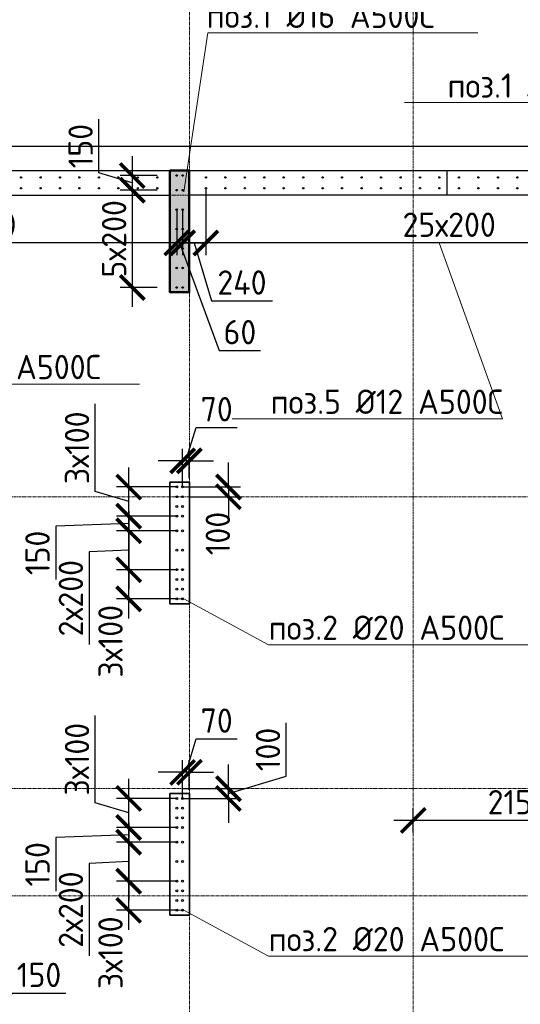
# Model space of a CAD drawing. Header units: millimetres. Extents: x 349531 to 1063351, y -131924 to 96186.
# Tile 220 of 230: x 1007766 to 1012910, y 44345 to 54463. Entities that reach past the tile are written whole.
import ezdxf
from ezdxf import colors
from ezdxf.entities.mleader import LeaderData, LeaderLine
from ezdxf.math import Vec2, Vec3

# ---------------------------------------------------------------- set-up
doc = ezdxf.new("R2010")
doc.units = ezdxf.units.MM
doc.linetypes.add('______5', pattern=[1100, 800, -100, 100, -100])
doc.linetypes.add('осевая', pattern=[50.8, 31.75, -6.35, 6.35, -6.35])
for name, color, linetype, lineweight in [('0 Фундамент', 5, 'Continuous', 30), ('1 Стены', 3, 'Continuous', 30), ('Конструкции 0.5', 5, 'Continuous', 50), ('Оси', 40, '______5', 18), ('подоснова', 151, 'Continuous', 5), ('РАЗМЕРЫ', 1, 'Continuous', 9), ('СТЕНЫ', 3, 'Continuous', 30)]:
    doc.layers.add(name, color=color, linetype=linetype, lineweight=lineweight)
doc.layers.add('Колонна_ бетон', color=7, linetype='Continuous', lineweight=50, true_color=0xb4b496)
doc.styles.add('GOST-2.304_Type-B', font='GOST_Common.ttf')
doc.dimstyles.new('СПДС', dxfattribs={"dimscale": 100, "dimtxt": 2.5, "dimasz": 2.5, "dimexe": 1.25, "dimexo": 0, "dimtad": 1, "dimdec": 0, "dimtxsty": 'GOST-2.304_Type-B', "dimblk": 'ARCHTICK', "dimcen": 2.5, "dimdle": 2, "dimadec": 0, "dimazin": 2, "dimtfac": 0.75, "dimtdec": 0, "dimtmove": 1, "dimatfit": 3, "dimfxl": 1, "dimtolj": 1, "dimarcsym": 1})

# ---------------------------------------------------------------- blocks, each defined once
blk = doc.blocks.new('_ArchTick')
at = {"color": 0, "linetype": 'ByBlock', "const_width": 0.15}
blk.add_lwpolyline([(-0.5, -0.5), (0.5, 0.5)], dxfattribs=at)
blk = doc.blocks.new('*D133')
at = {"layer": 'DEFPOINTS', "color": 0, "transparency": 16777216}
for p in [(1007409, 43484), (1007259, 42991, -360), (1007409, 42991)]:
    blk.add_point(p, dxfattribs=at)
at = {"layer": 'РАЗМЕРЫ', "color": 0, "lineweight": -2, "transparency": 16777216}
for p, q in [((1007334, 43484), (1007690, 44460)), ((1007690, 44460), (1008240, 44460)), ((1007259, 42991), (1007259, 43609)), ((1007409, 42991), (1007409, 43609)), ((1007059, 43484), (1007609, 43484))]:
    blk.add_line(p, q, dxfattribs=at)
at = {"layer": 'РАЗМЕРЫ', "color": 0, "lineweight": -2, "transparency": 16777216, "xscale": 250, "yscale": 250, "zscale": 250, "rotation": 180}
blk.add_blockref('_ArchTick', (1007259, 43484), dxfattribs=at)
at = {"layer": 'РАЗМЕРЫ', "color": 0, "lineweight": -2, "transparency": 16777216, "xscale": 250, "yscale": 250, "zscale": 250}
blk.add_blockref('_ArchTick', (1007409, 43484), dxfattribs=at)
at = {"layer": 'РАЗМЕРЫ', "color": 0, "transparency": 16777216, "insert": (1007965, 44647), "char_height": 250, "attachment_point": 5, "style": 'GOST-2.304_Type-B'}
blk.add_mtext('\\A1;150', dxfattribs=at)
blk = doc.blocks.new('*D141')
at = {"layer": 'DEFPOINTS', "color": 0, "transparency": 16777216}
for p in [(1008886, 48811), (1009379, 48811, -360), (1009379, 48511, -360)]:
    blk.add_point(p, dxfattribs=at)
at = {"layer": 'РАЗМЕРЫ', "color": 0, "lineweight": -2, "transparency": 16777216}
for p, q in [((1008886, 48311), (1008886, 49011)), ((1009379, 48811), (1008761, 48811)), ((1009379, 48511), (1008761, 48511))]:
    blk.add_line(p, q, dxfattribs=at)
at = {"layer": 'РАЗМЕРЫ', "color": 0, "lineweight": -2, "transparency": 16777216, "xscale": 250, "yscale": 250, "zscale": 250}
for p, rotation in [((1008886, 48811), 90), ((1008886, 48511), 270)]:
    blk.add_blockref('_ArchTick', p, dxfattribs=dict(at, rotation=rotation))
at = {"layer": 'РАЗМЕРЫ', "color": 0, "transparency": 16777216, "insert": (1008699, 48075), "char_height": 250, "attachment_point": 5, "rotation": 90, "style": 'GOST-2.304_Type-B'}
blk.add_mtext('\\A1;3х100', dxfattribs=at)
blk = doc.blocks.new('*D142')
at = {"layer": 'DEFPOINTS', "color": 0, "transparency": 16777216}
for p in [(1008886, 49661), (1009379, 49661, -360), (1009379, 49361, -360)]:
    blk.add_point(p, dxfattribs=at)
at = {"layer": 'РАЗМЕРЫ', "color": 0, "lineweight": -2, "transparency": 16777216}
for p, q in [((1008543, 49614), (1008543, 50514)), ((1008886, 49161), (1008886, 49861)), ((1008886, 49511), (1008543, 49614)), ((1009379, 49661), (1008761, 49661)), ((1009379, 49361), (1008761, 49361))]:
    blk.add_line(p, q, dxfattribs=at)
at = {"layer": 'РАЗМЕРЫ', "color": 0, "lineweight": -2, "transparency": 16777216, "xscale": 250, "yscale": 250, "zscale": 250}
for p, rotation in [((1008886, 49661), 90), ((1008886, 49361), 270)]:
    blk.add_blockref('_ArchTick', p, dxfattribs=dict(at, rotation=rotation))
at = {"layer": 'РАЗМЕРЫ', "color": 0, "transparency": 16777216, "insert": (1008355, 50064), "char_height": 250, "attachment_point": 5, "rotation": 90, "style": 'GOST-2.304_Type-B'}
blk.add_mtext('\\A1;3х100', dxfattribs=at)
blk = doc.blocks.new('*D143')
at = {"layer": 'DEFPOINTS', "color": 0, "transparency": 16777216}
for p in [(1009379, 49211, -360), (1008886, 48811), (1009379, 48811, -360)]:
    blk.add_point(p, dxfattribs=at)
at = {"layer": 'РАЗМЕРЫ', "color": 0, "lineweight": -2, "transparency": 16777216}
for p, q in [((1008886, 49411), (1008886, 48611)), ((1009379, 49211), (1008761, 49211)), ((1008886, 49011), (1008479, 48993)), ((1008479, 48993), (1008479, 48043)), ((1009379, 48811), (1008761, 48811))]:
    blk.add_line(p, q, dxfattribs=at)
at = {"layer": 'РАЗМЕРЫ', "color": 0, "lineweight": -2, "transparency": 16777216, "xscale": 250, "yscale": 250, "zscale": 250}
for p, rotation in [((1008886, 49211), 90), ((1008886, 48811), 270)]:
    blk.add_blockref('_ArchTick', p, dxfattribs=dict(at, rotation=rotation))
at = {"layer": 'РАЗМЕРЫ', "color": 0, "transparency": 16777216, "insert": (1008292, 48518), "char_height": 250, "attachment_point": 5, "rotation": 90, "style": 'GOST-2.304_Type-B'}
blk.add_mtext('\\A1;2х200', dxfattribs=at)
blk = doc.blocks.new('*D139')
at = {"layer": 'DEFPOINTS', "color": 0, "transparency": 16777216}
for p in [(1008886, 49361), (1009379, 49361), (1009379, 49211, -360)]:
    blk.add_point(p, dxfattribs=at)
at = {"layer": 'РАЗМЕРЫ', "color": 0, "lineweight": -2, "transparency": 16777216}
for p, q in [((1008886, 49011), (1008886, 49561)), ((1008886, 49286), (1008136, 49259)), ((1009379, 49361), (1008761, 49361)), ((1008136, 49259), (1008136, 48709)), ((1009379, 49211), (1008761, 49211))]:
    blk.add_line(p, q, dxfattribs=at)
at = {"layer": 'РАЗМЕРЫ', "color": 0, "lineweight": -2, "transparency": 16777216, "xscale": 250, "yscale": 250, "zscale": 250}
for p, rotation in [((1008886, 49361), 90), ((1008886, 49211), 270)]:
    blk.add_blockref('_ArchTick', p, dxfattribs=dict(at, rotation=rotation))
at = {"layer": 'РАЗМЕРЫ', "color": 0, "transparency": 16777216, "insert": (1007949, 48984), "char_height": 250, "attachment_point": 5, "rotation": 90, "style": 'GOST-2.304_Type-B'}
blk.add_mtext('\\A1;150', dxfattribs=at)
blk = doc.blocks.new('*D140')
at = {"layer": 'DEFPOINTS', "color": 0, "transparency": 16777216}
for p in [(1009440, 49929), (1009509, 49750), (1009440, 49661, -360)]:
    blk.add_point(p, dxfattribs=at)
at = {"layer": 'РАЗМЕРЫ', "color": 0, "lineweight": -2, "transparency": 16777216}
for p, q in [((1009474, 49929), (1009578, 50272)), ((1009578, 50272), (1010001, 50272)), ((1009440, 49661), (1009440, 50054)), ((1009509, 49750), (1009509, 50054)), ((1009440, 49929), (1009190, 49929)), ((1009509, 49929), (1009440, 49929)), ((1009509, 49929), (1009440, 49929)), ((1009509, 49929), (1009759, 49929))]:
    blk.add_line(p, q, dxfattribs=at)
at = {"layer": 'РАЗМЕРЫ', "color": 0, "lineweight": -2, "transparency": 16777216, "xscale": 250, "yscale": 250, "zscale": 250}
blk.add_blockref('_ArchTick', (1009440, 49929), dxfattribs=at)
at = {"layer": 'РАЗМЕРЫ', "color": 0, "lineweight": -2, "transparency": 16777216, "xscale": 250, "yscale": 250, "zscale": 250, "rotation": 180}
blk.add_blockref('_ArchTick', (1009509, 49929), dxfattribs=at)
at = {"layer": 'РАЗМЕРЫ', "color": 0, "transparency": 16777216, "insert": (1009790, 50460), "char_height": 250, "attachment_point": 5, "style": 'GOST-2.304_Type-B'}
blk.add_mtext('\\A1;70', dxfattribs=at)
blk = doc.blocks.new('_None')
blk = doc.blocks.new('*D144')
at = {"layer": 'DEFPOINTS', "color": 0, "transparency": 16777216}
for p in [(1009440, 49661), (1009509, 49561), (1009911, 49561)]:
    blk.add_point(p, dxfattribs=at)
at = {"layer": 'РАЗМЕРЫ', "color": 0, "lineweight": -2, "transparency": 16777216}
for p, q in [((1009911, 49661), (1009911, 49911)), ((1009440, 49661), (1010036, 49661)), ((1009911, 49661), (1009911, 49561)), ((1009509, 49561), (1010036, 49561)), ((1009911, 49561), (1009911, 49311))]:
    blk.add_line(p, q, dxfattribs=at)
at = {"layer": 'РАЗМЕРЫ', "color": 0, "lineweight": -2, "transparency": 16777216, "xscale": 250, "yscale": 250, "zscale": 250}
for p, rotation in [((1009911, 49661), 270), ((1009911, 49561), 90)]:
    blk.add_blockref('_ArchTick', p, dxfattribs=dict(at, rotation=rotation))
at = {"layer": 'РАЗМЕРЫ', "color": 0, "transparency": 16777216, "insert": (1009802, 49183), "char_height": 250, "attachment_point": 5, "rotation": 90, "style": 'GOST-2.304_Type-B'}
blk.add_mtext('\\A1;100', dxfattribs=at)
blk = doc.blocks.new('*D147')
at = {"layer": 'DEFPOINTS', "color": 0, "transparency": 16777216}
for p in [(1008886, 45611), (1009379, 45611, -360), (1009379, 45311, -360)]:
    blk.add_point(p, dxfattribs=at)
at = {"layer": 'РАЗМЕРЫ', "color": 0, "lineweight": -2, "transparency": 16777216}
for p, q in [((1008886, 45111), (1008886, 45811)), ((1009379, 45611), (1008761, 45611)), ((1009379, 45311), (1008761, 45311))]:
    blk.add_line(p, q, dxfattribs=at)
at = {"layer": 'РАЗМЕРЫ', "color": 0, "lineweight": -2, "transparency": 16777216, "xscale": 250, "yscale": 250, "zscale": 250}
for p, rotation in [((1008886, 45611), 90), ((1008886, 45311), 270)]:
    blk.add_blockref('_ArchTick', p, dxfattribs=dict(at, rotation=rotation))
at = {"layer": 'РАЗМЕРЫ', "color": 0, "transparency": 16777216, "insert": (1008699, 44875), "char_height": 250, "attachment_point": 5, "rotation": 90, "style": 'GOST-2.304_Type-B'}
blk.add_mtext('\\A1;3х100', dxfattribs=at)
blk = doc.blocks.new('*D148')
at = {"layer": 'DEFPOINTS', "color": 0, "transparency": 16777216}
for p in [(1008886, 46461), (1009379, 46461, -360), (1009379, 46161, -360)]:
    blk.add_point(p, dxfattribs=at)
at = {"layer": 'РАЗМЕРЫ', "color": 0, "lineweight": -2, "transparency": 16777216}
for p, q in [((1008543, 46414), (1008543, 47314)), ((1008886, 45961), (1008886, 46661)), ((1009379, 46461), (1008761, 46461)), ((1008886, 46311), (1008543, 46414)), ((1009379, 46161), (1008761, 46161))]:
    blk.add_line(p, q, dxfattribs=at)
at = {"layer": 'РАЗМЕРЫ', "color": 0, "lineweight": -2, "transparency": 16777216, "xscale": 250, "yscale": 250, "zscale": 250}
for p, rotation in [((1008886, 46461), 90), ((1008886, 46161), 270)]:
    blk.add_blockref('_ArchTick', p, dxfattribs=dict(at, rotation=rotation))
at = {"layer": 'РАЗМЕРЫ', "color": 0, "transparency": 16777216, "insert": (1008355, 46864), "char_height": 250, "attachment_point": 5, "rotation": 90, "style": 'GOST-2.304_Type-B'}
blk.add_mtext('\\A1;3х100', dxfattribs=at)
blk = doc.blocks.new('*D149')
at = {"layer": 'DEFPOINTS', "color": 0, "transparency": 16777216}
for p in [(1009379, 46011, -360), (1008886, 45611), (1009379, 45611, -360)]:
    blk.add_point(p, dxfattribs=at)
at = {"layer": 'РАЗМЕРЫ', "color": 0, "lineweight": -2, "transparency": 16777216}
for p, q in [((1008886, 46211), (1008886, 45411)), ((1009379, 46011), (1008761, 46011)), ((1008886, 45811), (1008480, 45793)), ((1008480, 45793), (1008480, 44843)), ((1009379, 45611), (1008761, 45611))]:
    blk.add_line(p, q, dxfattribs=at)
at = {"layer": 'РАЗМЕРЫ', "color": 0, "lineweight": -2, "transparency": 16777216, "xscale": 250, "yscale": 250, "zscale": 250}
for p, rotation in [((1008886, 46011), 90), ((1008886, 45611), 270)]:
    blk.add_blockref('_ArchTick', p, dxfattribs=dict(at, rotation=rotation))
at = {"layer": 'РАЗМЕРЫ', "color": 0, "transparency": 16777216, "insert": (1008292, 45318), "char_height": 250, "attachment_point": 5, "rotation": 90, "style": 'GOST-2.304_Type-B'}
blk.add_mtext('\\A1;2х200', dxfattribs=at)
blk = doc.blocks.new('*D145')
at = {"layer": 'DEFPOINTS', "color": 0, "transparency": 16777216}
for p in [(1008886, 46161), (1009379, 46161), (1009379, 46011, -360)]:
    blk.add_point(p, dxfattribs=at)
at = {"layer": 'РАЗМЕРЫ', "color": 0, "lineweight": -2, "transparency": 16777216}
for p, q in [((1008886, 45811), (1008886, 46361)), ((1009379, 46161), (1008761, 46161)), ((1008886, 46086), (1008136, 46059)), ((1008136, 46059), (1008136, 45509)), ((1009379, 46011), (1008761, 46011))]:
    blk.add_line(p, q, dxfattribs=at)
at = {"layer": 'РАЗМЕРЫ', "color": 0, "lineweight": -2, "transparency": 16777216, "xscale": 250, "yscale": 250, "zscale": 250}
for p, rotation in [((1008886, 46161), 90), ((1008886, 46011), 270)]:
    blk.add_blockref('_ArchTick', p, dxfattribs=dict(at, rotation=rotation))
at = {"layer": 'РАЗМЕРЫ', "color": 0, "transparency": 16777216, "insert": (1007949, 45784), "char_height": 250, "attachment_point": 5, "rotation": 90, "style": 'GOST-2.304_Type-B'}
blk.add_mtext('\\A1;150', dxfattribs=at)
blk = doc.blocks.new('*D150')
at = {"layer": 'DEFPOINTS', "color": 0, "transparency": 16777216}
for p in [(1009440, 46561, -360), (1009911, 46561), (1009440, 46461, -360)]:
    blk.add_point(p, dxfattribs=at)
at = {"layer": 'РАЗМЕРЫ', "color": 0, "lineweight": -2, "transparency": 16777216}
for p, q in [((1010505, 46689), (1010505, 47239)), ((1009911, 46561), (1009911, 46811)), ((1009911, 46511), (1010505, 46689)), ((1009440, 46561), (1010036, 46561)), ((1009911, 46461), (1009911, 46561)), ((1009911, 46461), (1009911, 46561)), ((1009440, 46461), (1010036, 46461)), ((1009911, 46461), (1009911, 46211))]:
    blk.add_line(p, q, dxfattribs=at)
at = {"layer": 'РАЗМЕРЫ', "color": 0, "lineweight": -2, "transparency": 16777216, "xscale": 250, "yscale": 250, "zscale": 250}
for p, rotation in [((1009911, 46561), 270), ((1009911, 46461), 90)]:
    blk.add_blockref('_ArchTick', p, dxfattribs=dict(at, rotation=rotation))
at = {"layer": 'РАЗМЕРЫ', "color": 0, "transparency": 16777216, "insert": (1010317, 46964), "char_height": 250, "attachment_point": 5, "rotation": 90, "style": 'GOST-2.304_Type-B'}
blk.add_mtext('\\A1;100', dxfattribs=at)
blk = doc.blocks.new('*D146')
at = {"layer": 'DEFPOINTS', "color": 0, "transparency": 16777216}
for p in [(1009440, 46729), (1009509, 46550), (1009440, 46461, -360)]:
    blk.add_point(p, dxfattribs=at)
at = {"layer": 'РАЗМЕРЫ', "color": 0, "lineweight": -2, "transparency": 16777216}
for p, q in [((1009475, 46729), (1009578, 47072)), ((1009578, 47072), (1010002, 47072)), ((1009440, 46461), (1009440, 46854)), ((1009509, 46550), (1009509, 46854)), ((1009440, 46729), (1009190, 46729)), ((1009509, 46729), (1009440, 46729)), ((1009509, 46729), (1009440, 46729)), ((1009509, 46729), (1009759, 46729))]:
    blk.add_line(p, q, dxfattribs=at)
at = {"layer": 'РАЗМЕРЫ', "color": 0, "lineweight": -2, "transparency": 16777216, "xscale": 250, "yscale": 250, "zscale": 250}
blk.add_blockref('_ArchTick', (1009440, 46729), dxfattribs=at)
at = {"layer": 'РАЗМЕРЫ', "color": 0, "lineweight": -2, "transparency": 16777216, "xscale": 250, "yscale": 250, "zscale": 250, "rotation": 180}
blk.add_blockref('_ArchTick', (1009509, 46729), dxfattribs=at)
at = {"layer": 'РАЗМЕРЫ', "color": 0, "transparency": 16777216, "insert": (1009790, 47260), "char_height": 250, "attachment_point": 5, "style": 'GOST-2.304_Type-B'}
blk.add_mtext('\\A1;70', dxfattribs=at)
blk = doc.blocks.new('*D299')
at = {"layer": 'DEFPOINTS', "color": 0, "transparency": 16777216}
for p in [(1009679, 52731, -360), (1014679, 52311), (1009679, 52169)]:
    blk.add_point(p, dxfattribs=at)
at = {"layer": 'РАЗМЕРЫ', "color": 0, "lineweight": -2, "transparency": 16777216}
for p, q in [((1009679, 52731), (1009679, 52044)), ((1014679, 52311), (1014679, 52044)), ((1014879, 52169), (1009479, 52169))]:
    blk.add_line(p, q, dxfattribs=at)
at = {"layer": 'РАЗМЕРЫ', "color": 0, "lineweight": -2, "transparency": 16777216, "xscale": 250, "yscale": 250, "zscale": 250, "rotation": 180}
blk.add_blockref('_ArchTick', (1009679, 52169), dxfattribs=at)
at = {"layer": 'РАЗМЕРЫ', "color": 0, "lineweight": -2, "transparency": 16777216, "xscale": 250, "yscale": 250, "zscale": 250}
blk.add_blockref('_ArchTick', (1014679, 52169), dxfattribs=at)
at = {"layer": 'РАЗМЕРЫ', "color": 0, "transparency": 16777216, "insert": (1012179, 52356), "char_height": 250, "attachment_point": 5, "style": 'GOST-2.304_Type-B'}
blk.add_mtext('\\A1;25х200', dxfattribs=at)
blk = doc.blocks.new('*D300')
at = {"layer": 'DEFPOINTS', "color": 0, "transparency": 16777216}
for p in [(1009679, 52731, -360), (1009440, 52511), (1009440, 52169)]:
    blk.add_point(p, dxfattribs=at)
at = {"layer": 'РАЗМЕРЫ', "color": 0, "lineweight": -2, "transparency": 16777216}
for p, q in [((1009679, 52731), (1009679, 52044)), ((1009440, 52511), (1009440, 52044)), ((1009879, 52169), (1009240, 52169)), ((1009559, 52169), (1009737, 51575)), ((1009737, 51575), (1010362, 51575))]:
    blk.add_line(p, q, dxfattribs=at)
at = {"layer": 'РАЗМЕРЫ', "color": 0, "lineweight": -2, "transparency": 16777216, "xscale": 250, "yscale": 250, "zscale": 250, "rotation": 180}
blk.add_blockref('_ArchTick', (1009440, 52169), dxfattribs=at)
at = {"layer": 'РАЗМЕРЫ', "color": 0, "lineweight": -2, "transparency": 16777216, "xscale": 250, "yscale": 250, "zscale": 250}
blk.add_blockref('_ArchTick', (1009679, 52169), dxfattribs=at)
at = {"layer": 'РАЗМЕРЫ', "color": 0, "transparency": 16777216, "insert": (1010050, 51762), "char_height": 250, "attachment_point": 5, "style": 'GOST-2.304_Type-B'}
blk.add_mtext('\\A1;240', dxfattribs=at)
blk = doc.blocks.new('*D301')
at = {"layer": 'DEFPOINTS', "color": 0, "transparency": 16777216}
for p in [(1009379, 52511), (1009440, 52511), (1009379, 52169)]:
    blk.add_point(p, dxfattribs=at)
at = {"layer": 'РАЗМЕРЫ', "color": 0, "lineweight": -2, "transparency": 16777216}
for p, q in [((1009379, 52511), (1009379, 52044)), ((1009440, 52511), (1009440, 52044)), ((1009379, 52169), (1009129, 52169)), ((1009440, 52169), (1009379, 52169)), ((1009440, 52169), (1009379, 52169)), ((1009409, 52169), (1009816, 51064)), ((1009440, 52169), (1009690, 52169)), ((1009816, 51064), (1010241, 51064))]:
    blk.add_line(p, q, dxfattribs=at)
at = {"layer": 'РАЗМЕРЫ', "color": 0, "lineweight": -2, "transparency": 16777216, "xscale": 250, "yscale": 250, "zscale": 250}
blk.add_blockref('_ArchTick', (1009379, 52169), dxfattribs=at)
at = {"layer": 'РАЗМЕРЫ', "color": 0, "lineweight": -2, "transparency": 16777216, "xscale": 250, "yscale": 250, "zscale": 250, "rotation": 180}
blk.add_blockref('_ArchTick', (1009440, 52169), dxfattribs=at)
at = {"layer": 'РАЗМЕРЫ', "color": 0, "transparency": 16777216, "insert": (1010029, 51252), "char_height": 250, "attachment_point": 5, "style": 'GOST-2.304_Type-B'}
blk.add_mtext('\\A1;60', dxfattribs=at)
blk = doc.blocks.new('*D302')
at = {"layer": 'DEFPOINTS', "color": 0, "transparency": 16777216}
for p in [(1005180, 52732), (1009379, 52511), (1005180, 52169)]:
    blk.add_point(p, dxfattribs=at)
at = {"layer": 'РАЗМЕРЫ', "color": 0, "lineweight": -2, "transparency": 16777216}
for p, q in [((1005180, 52732), (1005180, 52044)), ((1009379, 52511), (1009379, 52044)), ((1009579, 52169), (1004980, 52169))]:
    blk.add_line(p, q, dxfattribs=at)
at = {"layer": 'РАЗМЕРЫ', "color": 0, "lineweight": -2, "transparency": 16777216, "xscale": 250, "yscale": 250, "zscale": 250, "rotation": 180}
blk.add_blockref('_ArchTick', (1005180, 52169), dxfattribs=at)
at = {"layer": 'РАЗМЕРЫ', "color": 0, "lineweight": -2, "transparency": 16777216, "xscale": 250, "yscale": 250, "zscale": 250}
blk.add_blockref('_ArchTick', (1009379, 52169), dxfattribs=at)
at = {"layer": 'РАЗМЕРЫ', "color": 0, "transparency": 16777216, "insert": (1007280, 52356), "char_height": 250, "attachment_point": 5, "style": 'GOST-2.304_Type-B'}
blk.add_mtext('\\A1;21х200', dxfattribs=at)
blk = doc.blocks.new('*D312')
at = {"layer": 'DEFPOINTS', "color": 0, "transparency": 16777216}
for p in [(1009179, 52861), (1008923, 52711), (1009179, 52711)]:
    blk.add_point(p, dxfattribs=at)
at = {"layer": 'РАЗМЕРЫ', "color": 0, "lineweight": -2, "transparency": 16777216}
for p, q in [((1008579, 52889), (1008579, 53439)), ((1008923, 53061), (1008923, 52511)), ((1008923, 52786), (1008579, 52889)), ((1009179, 52861), (1008798, 52861)), ((1009179, 52711), (1008798, 52711))]:
    blk.add_line(p, q, dxfattribs=at)
at = {"layer": 'РАЗМЕРЫ', "color": 0, "lineweight": -2, "transparency": 16777216, "xscale": 250, "yscale": 250, "zscale": 250}
for p, rotation in [((1008923, 52861), 90), ((1008923, 52711), 270)]:
    blk.add_blockref('_ArchTick', p, dxfattribs=dict(at, rotation=rotation))
at = {"layer": 'РАЗМЕРЫ', "color": 0, "transparency": 16777216, "insert": (1008392, 53164), "char_height": 250, "attachment_point": 5, "rotation": 90, "style": 'GOST-2.304_Type-B'}
blk.add_mtext('\\A1;150', dxfattribs=at)
blk = doc.blocks.new('*D313')
at = {"layer": 'DEFPOINTS', "color": 0, "transparency": 16777216}
for p in [(1009179, 52711), (1008923, 51711), (1009179, 51711)]:
    blk.add_point(p, dxfattribs=at)
at = {"layer": 'РАЗМЕРЫ', "color": 0, "lineweight": -2, "transparency": 16777216}
for p, q in [((1008923, 52911), (1008923, 51511)), ((1009179, 52711), (1008798, 52711)), ((1009179, 51711), (1008798, 51711))]:
    blk.add_line(p, q, dxfattribs=at)
at = {"layer": 'РАЗМЕРЫ', "color": 0, "lineweight": -2, "transparency": 16777216, "xscale": 250, "yscale": 250, "zscale": 250}
for p, rotation in [((1008923, 52711), 90), ((1008923, 51711), 270)]:
    blk.add_blockref('_ArchTick', p, dxfattribs=dict(at, rotation=rotation))
at = {"layer": 'РАЗМЕРЫ', "color": 0, "transparency": 16777216, "insert": (1008736, 52211), "char_height": 250, "attachment_point": 5, "rotation": 90, "style": 'GOST-2.304_Type-B'}
blk.add_mtext('\\A1;5х200', dxfattribs=at)
blk = doc.blocks.new('оси2')
at = {"layer": 'Оси', "color": 16, "linetype": 'осевая', "lineweight": 0, "transparency": 33554687}
for p, q in [((1015145.5, 5465.4), (1015145.5, -20739.3)), ((1017445.5, 5465.4), (1017445.5, -20739.3)), ((979200, 1707.1), (1032582.1, 1707.1)), ((979200, -1392.9), (1032582.1, -1392.9)), ((979200, -4392.9), (1032582.1, -4392.9)), ((979200, -5492.9), (1032582.1, -5492.9))]:
    blk.add_line(p, q, dxfattribs=at)
blk = doc.blocks.new('16арм')
at = {"layer": 'Конструкции 0.5', "lineweight": 0, "true_color": 0x939598, "transparency": 33554648}
h = blk.add_hatch(dxfattribs=at)
h.set_pattern_fill('ANSI35', color=252, scale=50)
h.paths.add_polyline_path([(1018409, 70375), (1018609, 70375), (1018609, 69125), (1018409, 69125)])
h.paths.add_polyline_path([(1024809, 70125), (1025059, 70125), (1025059, 69125), (1024809, 69125)])
h.paths.add_polyline_path([(1024809, 75075), (1025059, 75075), (1025059, 74075), (1024809, 74075)])
h.paths.add_polyline_path([(1023809, 79875), (1025059, 79875), (1025059, 79675), (1023809, 79675)])
h.paths.add_polyline_path([(1024809, 83275), (1025059, 83275), (1025059, 82275), (1024809, 82275)])
h.paths.add_polyline_path([(1024809, 86025), (1025059, 86025), (1025059, 85025), (1024809, 85025)])
h.paths.add_polyline_path([(1021609, 86025), (1022609, 86025), (1022609, 85775), (1021609, 85775)])
h.paths.add_polyline_path([(1017469, 86025), (1018469, 86025), (1018469, 85775), (1017469, 85775)])
h.paths.add_polyline_path([(1014609, 86025), (1014809, 86025), (1014809, 84775), (1014609, 84775)])
h.paths.add_polyline_path([(1009309, 86025), (1009509, 86025), (1009509, 84775), (1009309, 84775)])
h.paths.add_polyline_path([(994159, 86025), (995159, 86025), (995159, 85775), (994159, 85775)])
h.paths.add_polyline_path([(991159, 86025), (991359, 86025), (991359, 84775), (991159, 84775)])
h.paths.add_polyline_path([(986559, 86025), (986759, 86025), (986759, 84778), (986559, 84778)])
h.paths.add_polyline_path([(982109, 86025), (983098, 86025), (983098, 85775), (982109, 85775)])
h.paths.add_polyline_path([(977759, 86025), (978009, 86025), (978009, 85025), (977759, 85025)])
at = {"layer": 'Конструкции 0.5'}
blk.add_lwpolyline([(1009309, 86025), (1009509, 86025), (1009509, 84775), (1009309, 84775)], close=True, dxfattribs=at)
blk = doc.blocks.new('стены техподполья')
at = {"layer": 'Колонна_ бетон', "color": 180, "linetype": 'Continuous', "lineweight": 35, "transparency": 33554687}
for p, q in [((488436, -3594), (488236, -3594)), ((488236, -3594), (488236, -3594)), ((488236, -4844), (488236, -3594)), ((488436, -3594), (488436, -3594)), ((488436, -3594), (488436, -4844)), ((488236, -4844), (488436, -4844)), ((488236, -4844), (488236, -4844)), ((488436, -4844), (488436, -4844)), ((488236, -6794), (488236, -6794)), ((488436, -6794), (488236, -6794)), ((488236, -8044), (488236, -6794)), ((488436, -6794), (488436, -6794)), ((488436, -6794), (488436, -8044)), ((488236, -8044), (488236, -8044)), ((488436, -8044), (488236, -8044)), ((488436, -8044), (488436, -8044))]:
    blk.add_line(p, q, dxfattribs=at)
at = {"layer": 'СТЕНЫ', "linetype": 'Continuous', "transparency": 33554687}
for p, q in [((503986, -394), (456436, -394)), ((488236, -394), (488236, -1644)), ((488236, -394), (488236, -394)), ((491086, -644), (491086, -394)), ((491086, -394), (491086, -394)), ((483936, -644), (488236, -644)), ((488236, -644), (488236, -644)), ((488436, -644), (488436, -644)), ((488436, -1644), (488436, -644)), ((493536, -644), (488436, -644)), ((491086, -644), (491086, -644)), ((488236, -1644), (488236, -1644)), ((488436, -1644), (488236, -1644)), ((488436, -1644), (488436, -1644))]:
    blk.add_line(p, q, dxfattribs=at)
blk = doc.blocks.new('*D641')
at = {"layer": 'DEFPOINTS', "color": 0, "transparency": 16777216}
for p in [(1011809, 46234), (1011809, 46109, -360), (1013959, 45741)]:
    blk.add_point(p, dxfattribs=at)
at = {"layer": 'РАЗМЕРЫ', "color": 0, "lineweight": -2, "transparency": 16777216}
for p, q in [((1011809, 46109), (1011809, 46359)), ((1013959, 45741), (1013959, 46359)), ((1014159, 46234), (1011609, 46234))]:
    blk.add_line(p, q, dxfattribs=at)
at = {"layer": 'РАЗМЕРЫ', "color": 0, "lineweight": -2, "transparency": 16777216, "xscale": 250, "yscale": 250, "zscale": 250, "rotation": 180}
blk.add_blockref('_ArchTick', (1011809, 46234), dxfattribs=at)
at = {"layer": 'РАЗМЕРЫ', "color": 0, "lineweight": -2, "transparency": 16777216, "xscale": 250, "yscale": 250, "zscale": 250}
blk.add_blockref('_ArchTick', (1013959, 46234), dxfattribs=at)
at = {"layer": 'РАЗМЕРЫ', "color": 0, "transparency": 16777216, "insert": (1012884, 46422), "char_height": 250, "attachment_point": 5, "style": 'GOST-2.304_Type-B'}
blk.add_mtext('\\A1;2150', dxfattribs=at)

msp = doc.modelspace()

# ---------------------------------------------------------------- linework, layer by layer
at = {"layer": '0 Фундамент'}
msp.add_lwpolyline([(1014559.3, 53161.4), (984639.3, 53161.4)], dxfattribs=at)
at = {"layer": '1 Стены', "color": 252, "lineweight": 0, "true_color": 0x939598}
for p, q in [((1009509.4, 49711.4), (1009309.3, 49711.4)), ((1009309.3, 49711.4), (1009309.3, 48461.4)), ((1009309.4, 48461.4), (1009309.4, 49711.4)), ((1009309.4, 49711.3), (1009509.4, 49711.3)), ((1009309.4, 48461.3), (1009309.4, 49711.3)), ((1009509.3, 48461.4), (1009509.3, 49711.4)), ((1009509.4, 49711.4), (1009509.4, 48461.3)), ((1009309.3, 48461.4), (1009509.3, 48461.4)), ((1009509.4, 48461.4), (1009309.4, 48461.4)), ((1009509.4, 48461.3), (1009309.4, 48461.3)), ((1009509.5, 46511.4), (1009309.3, 46511.4)), ((1009309.3, 46511.4), (1009309.3, 45261.4)), ((1009309.5, 45261.4), (1009309.5, 46511.4)), ((1009309.5, 46511.3), (1009509.5, 46511.3)), ((1009309.5, 45261.3), (1009309.5, 46511.3)), ((1009509.3, 45261.4), (1009509.3, 46511.4)), ((1009509.5, 46511.4), (1009509.5, 45261.3)), ((1009309.3, 45261.4), (1009509.3, 45261.4)), ((1009509.5, 45261.4), (1009309.5, 45261.4)), ((1009509.5, 45261.3), (1009309.5, 45261.3))]:
    msp.add_line(p, q, dxfattribs=at)
at = {"layer": 'РАЗМЕРЫ', "color": 8, "linetype": 'Continuous', "lineweight": 30}
for centre in [(1007780, 52841.7, -360), (1007980, 52841.7, -360), (1008180, 52841.7, -360), (1008380, 52841.7, -360), (1008580, 52841.7, -360), (1008780, 52841.7, -360), (1008980, 52841.7, -360), (1009180, 52841.7, -360), (1009679.2, 52841.7, -360), (1009879.2, 52841.7, -360), (1010079.2, 52841.7, -360), (1010279.2, 52841.7, -360), (1010479.2, 52841.7, -360), (1010679.2, 52841.7, -360), (1010879.2, 52841.7, -360), (1011079.2, 52841.7, -360), (1011279.2, 52841.7, -360), (1011479.2, 52841.7, -360), (1011679.2, 52841.7, -360), (1011879.2, 52841.7, -360), (1012079.2, 52841.7, -360), (1012279.2, 52841.7, -360), (1012479.2, 52841.7, -360), (1012679.2, 52841.7, -360), (1012879.2, 52841.7, -360), (1007780, 52731.4, -360), (1007980, 52731.4, -360), (1008180, 52731.4, -360), (1008380, 52731.4, -360), (1008580, 52731.4, -360), (1008780, 52731.4, -360), (1008980, 52731.4, -360), (1009180, 52731.4, -360), (1009679.2, 52731.4, -360), (1009879.2, 52731.4, -360), (1010079.2, 52731.4, -360), (1010279.2, 52731.4, -360), (1010479.2, 52731.4, -360), (1010679.2, 52731.4, -360), (1010879.2, 52731.4, -360), (1011079.2, 52731.4, -360), (1011279.2, 52731.4, -360), (1011479.2, 52731.4, -360), (1011679.2, 52731.4, -360), (1011879.2, 52731.4, -360), (1012079.2, 52731.4, -360), (1012279.2, 52731.4, -360), (1012479.2, 52731.4, -360), (1012679.2, 52731.4, -360), (1012879.2, 52731.4, -360)]:
    msp.add_circle(centre, 7, dxfattribs=at)
at = {"layer": 'РАЗМЕРЫ', "color": 4, "linetype": 'Continuous', "lineweight": 30}
for centre in [(1009379.2, 52861.4), (1009439.5, 52861.4), (1009379.2, 52711.4), (1009439.5, 52711.4), (1009379.2, 52511.4), (1009439.5, 52511.4), (1009379.2, 52311.4), (1009439.5, 52311.4), (1009379.2, 52111.4), (1009439.5, 52111.4), (1009379.2, 51911.4), (1009439.5, 51911.4), (1009379.2, 51711.4), (1009439.5, 51711.4)]:
    msp.add_circle(centre, 8, dxfattribs=at)
at = {"layer": 'РАЗМЕРЫ', "color": 6, "linetype": 'Continuous', "lineweight": 30}
for centre in [(1009379.4, 49661.3), (1009439.7, 49661.3), (1009379.4, 49561.3), (1009439.7, 49561.3), (1009379.4, 49461.3), (1009439.7, 49461.3), (1009379.4, 49361.3), (1009439.7, 49361.3), (1009379.4, 49211.3), (1009439.7, 49211.3), (1009379.4, 49011.3), (1009439.7, 49011.3), (1009379.4, 48811.3), (1009439.7, 48811.3), (1009379.4, 48711.3), (1009439.7, 48711.3), (1009379.4, 48611.3), (1009439.7, 48611.3), (1009379.4, 48511.3), (1009439.7, 48511.3), (1009379.5, 46461.3), (1009439.8, 46461.3), (1009379.5, 46361.3), (1009439.8, 46361.3), (1009379.5, 46261.3), (1009439.8, 46261.3), (1009379.5, 46161.3), (1009439.8, 46161.3), (1009379.5, 46011.3), (1009439.8, 46011.3), (1009379.5, 45811.3), (1009439.8, 45811.3), (1009379.5, 45611.3), (1009439.8, 45611.3), (1009379.5, 45511.3), (1009439.8, 45511.3), (1009379.5, 45411.3), (1009439.8, 45411.3), (1009379.5, 45311.3), (1009439.8, 45311.3)]:
    msp.add_circle(centre, 10, dxfattribs=at)
at = {"layer": 'СТЕНЫ', "color": 252, "lineweight": 0, "true_color": 0x939598}
msp.add_lwpolyline([(1009509.2, 51661.4), (1009309.2, 51661.4), (1009309.2, 52911.4), (1009509.2, 52911.4)], close=True, dxfattribs=at)

# ---------------------------------------------------------------- block references
at = {"layer": 'Конструкции 0.5'}
for name, p in [('стены техподполья', (521073.4, 53304.9, 360)), ('16арм', (0, -33113.5, 360))]:
    msp.add_blockref(name, p, dxfattribs=at)
at = {"layer": 'РАЗМЕРЫ'}
msp.add_blockref('оси2', (-5636.2, 50954.2, -360), dxfattribs=at)

# ---------------------------------------------------------------- dimensions: what is measured, and where the dimension line sits
for base, p1, p2, picture, middle in [((1008923.2, 52711.4, 360), (1009179.2, 52861.4, 360), (1009179.2, 52711.4, 360), '*D312', (1008391.9, 52952, 360)), ((1009911, 46561.4, 360), (1009439.8, 46461.3), (1009439.8, 46561.4), '*D150', (1010317.3, 46752, 360))]:
    dim = msp.add_linear_dim(base=base, p1=p1, p2=p2, angle=90, dimstyle='СПДС', dxfattribs=at)
    dim.commit()
    dim.dimension.update_dxf_attribs({"geometry": picture, "text_midpoint": middle})
for base, p1, p2, text, picture, middle in [((1008923.2, 51711.4, 360), (1009179.2, 52711.4, 360), (1009179.2, 51711.4, 360), '5х200', '*D313', (1008735.7, 52211.4, 360)), ((1008886.3, 49661.3, 360), (1009379.4, 49361.3), (1009379.4, 49661.3), '3х100', '*D142', (1008355.1, 49677, 360)), ((1008886.5, 46461.3, 360), (1009379.5, 46161.3), (1009379.5, 46461.3), '3х100', '*D148', (1008355.2, 46477, 360))]:
    dim = msp.add_linear_dim(base=base, p1=p1, p2=p2, angle=90, text=text, dimstyle='СПДС', dxfattribs=at)
    dim.commit()
    dim.dimension.update_dxf_attribs({"geometry": picture, "text_midpoint": middle})
for base, p1, p2, text, picture, middle in [((1005180, 52168.7), (1009379.2, 52511.4), (1005180, 52731.7), '21х200', '*D302', (1007279.6, 52356.2)), ((1009679.2, 52168.7), (1014679.2, 52311.4), (1009679.2, 52731.4, -360), '25х200', '*D299', (1012179.2, 52356.2))]:
    dim = msp.add_linear_dim(base=base, p1=p1, p2=p2, text=text, dimstyle='СПДС', dxfattribs=at)
    dim.commit()
    dim.dimension.update_dxf_attribs({"geometry": picture, "text_midpoint": middle})
for base, p1, p2, picture, middle in [((1009439.5, 52168.7), (1009679.2, 52731.4, -360), (1009439.5, 52511.4), '*D300', (1009800, 51762.5)), ((1009439.6966, 49928.5569, 360), (1009509.2025, 49749.6343, 360), (1009439.6966, 49661.3495), '*D140', (1009640.0746, 50459.8069, 360)), ((1009439.8, 46728.6, 360), (1009509.4, 46549.6, 360), (1009439.8, 46461.3), '*D146', (1009640.2, 47259.8, 360)), ((1011809.3, 46234.4), (1013959.2, 45741.4), (1011809.3, 46109.5, -360), '*D641', (1012884.2, 46421.9))]:
    dim = msp.add_linear_dim(base=base, p1=p1, p2=p2, dimstyle='СПДС', dxfattribs=at)
    dim.commit()
    dim.dimension.update_dxf_attribs({"geometry": picture, "text_midpoint": middle})
for base, p1, p2, picture, middle in [((1009379.2, 52168.7), (1009439.5, 52511.4), (1009379.2, 52511.4), '*D301', (1009878.8, 51064.3)), ((1007409, 43484.4, 360), (1007259, 42991.4), (1007409, 42991.4, 360), '*D133', (1007752.6, 44459.9, 360))]:
    dim = msp.add_linear_dim(base=base, p1=p1, p2=p2, dimstyle='СПДС', dxfattribs=at)
    dim.commit()
    dim.dimension.update_dxf_attribs({"geometry": picture, "text_midpoint": middle, "dimtype": 160})
for base, p1, p2, picture, middle in [((1009910.9, 49561.3), (1009439.7, 49661.3), (1009509.2, 49561.3), '*D144', (1009989.5, 49182.8)), ((1008886.3, 49361.3, 360), (1009379.4, 49211.3), (1009379.4, 49361.3, 360), '*D139', (1008136.2, 49196.3, 360)), ((1008886.5, 46161.3, 360), (1009379.5, 46011.3), (1009379.5, 46161.3, 360), '*D145', (1008136.4, 45996.3, 360))]:
    dim = msp.add_linear_dim(base=base, p1=p1, p2=p2, angle=90, dimstyle='СПДС', dxfattribs=at)
    dim.commit()
    dim.dimension.update_dxf_attribs({"geometry": picture, "text_midpoint": middle, "dimtype": 160})
for base, p1, p2, text, picture, middle in [((1008886.3, 48811.3, 360), (1009379.4, 49211.3), (1009379.4, 48811.3), '2х200', '*D143', (1008479.4, 48930.3, 360)), ((1008886.3, 48811.3, 360), (1009379.4, 48511.3), (1009379.4, 48811.3), '3х100', '*D141', (1008886.3, 48075.3, 360)), ((1008886.5, 45611.3, 360), (1009379.5, 46011.3), (1009379.5, 45611.3), '2х200', '*D149', (1008479.6, 45730.3, 360)), ((1008886.5, 45611.3, 360), (1009379.5, 45311.3), (1009379.5, 45611.3), '3х100', '*D147', (1008886.5, 44875.3, 360))]:
    dim = msp.add_linear_dim(base=base, p1=p1, p2=p2, angle=90, text=text, dimstyle='СПДС', dxfattribs=at)
    dim.commit()
    dim.dimension.update_dxf_attribs({"geometry": picture, "text_midpoint": middle, "dimtype": 160})

# ---------------------------------------------------------------- leaders
at = {"layer": 'подоснова', "color": 4, "ltscale": 0.3}
ml = msp.add_multileader_mtext('Standard', dxfattribs=at)
ml.set_content('{\\C2;поз.1 %%C16 А500С }', color=4, style='GOST-2.304_Type-B')
ml.set_leader_properties(color=256, linetype='ByLayer', lineweight=15)
ml.set_arrow_properties(name='NONE')
ml.build(insert=Vec2(0, 0))
ml.multileader.update_dxf_attribs({"text_left_attachment_type": 6, "text_right_attachment_type": 6, "dogleg_length": 0.1, "arrow_head_size": 18})
ctx = ml.context
ctx.base_point, ctx.char_height, ctx.arrow_head_size, ctx.landing_gap_size, ctx.plane_origin = Vec3(1009698.3, 54327.8), 250, 18, 20, Vec3(1013828.5, 54580.3)
ctx.left_attachment, ctx.right_attachment, ctx.text_align_type = 6, 6, 1
notes = []
notes.append((ctx, [(1, (1, 1, 0), (1009698.2, 54327.8), (1, 0), 0.1, [(0, [(1009451.8, 52694)], 0, [])])]))
ctx.mtext.insert, ctx.mtext.width, ctx.mtext.alignment, ctx.mtext.flow_direction = Vec3(1010860.1, 54627.8), 4075.871, 2, 5
ml = msp.add_multileader_mtext('Standard', dxfattribs=at)
ml.set_content('{\\C2;поз.1 %%C16 А500С }', color=4, style='GOST-2.304_Type-B')
ml.set_leader_properties(color=256, linetype='ByLayer', lineweight=15)
ml.set_arrow_properties(name='NONE')
ml.build(insert=Vec2(0, 0))
ml.multileader.update_dxf_attribs({"text_left_attachment_type": 6, "text_right_attachment_type": 6, "dogleg_length": 0.1, "arrow_head_size": 18})
ctx = ml.context
ctx.base_point, ctx.char_height, ctx.arrow_head_size, ctx.landing_gap_size, ctx.plane_origin = Vec3(1012172.8, 53611), 250, 18, 20, Vec3(1019078, 54605.6)
ctx.left_attachment, ctx.right_attachment, ctx.text_align_type = 6, 6, 1
notes.append((ctx, [(0, (1, 1, 0), (1014496.6, 53611), (-1, 0), 0.1, [(0, [(1014701.4, 52719.3)], 0, [])])]))
ctx.mtext.insert, ctx.mtext.width, ctx.mtext.alignment, ctx.mtext.flow_direction = Vec3(1013334.6, 53911), 4075.871, 2, 5
ml = msp.add_multileader_mtext('Standard', dxfattribs=at)
ml.set_content('{\\C2;поз.5 %%C12 А500С }', color=4, style='GOST-2.304_Type-B')
ml.set_leader_properties(color=256, linetype='ByLayer', lineweight=15)
ml.set_arrow_properties(name='NONE')
ml.build(insert=Vec2(0, 0))
ml.multileader.update_dxf_attribs({"text_left_attachment_type": 6, "text_right_attachment_type": 6, "dogleg_length": 0.1, "arrow_head_size": 18})
ctx = ml.context
ctx.base_point, ctx.char_height, ctx.arrow_head_size, ctx.landing_gap_size, ctx.plane_origin = Vec3(1006221.5, 50718.7, 360), 250, 18, 20, Vec3(1013730.7, 51783.7, 360)
ctx.left_attachment, ctx.right_attachment, ctx.text_align_type = 6, 6, 1
notes.append((ctx, [(1, (1, 1, 0), (1006221.4, 50718.7, 360), (1, 0), 0.1, [(0, [(1007354, 52168.7, 360)], 0, [])])]))
ctx.mtext.insert, ctx.mtext.width, ctx.mtext.alignment, ctx.mtext.flow_direction = Vec3(1007408.3, 51018.7, 360), 4075.871, 2, 5
ml = msp.add_multileader_mtext('Standard', dxfattribs=at)
ml.set_content('{\\C2;поз.5 %%C12 А500С }', color=4, style='GOST-2.304_Type-B')
ml.set_leader_properties(color=256, linetype='ByLayer', lineweight=15)
ml.set_arrow_properties(name='NONE')
ml.build(insert=Vec2(0, 0))
ml.multileader.update_dxf_attribs({"text_left_attachment_type": 6, "text_right_attachment_type": 6, "dogleg_length": 0.1, "arrow_head_size": 18})
ctx = ml.context
ctx.base_point, ctx.char_height, ctx.arrow_head_size, ctx.landing_gap_size, ctx.plane_origin = Vec3(1010352.5, 50362.1, 360), 250, 18, 20, Vec3(1018453.8, 51783.7, 360)
ctx.left_attachment, ctx.right_attachment, ctx.text_align_type = 6, 6, 1
notes.append((ctx, [(0, (1, 1, 0), (1012726.3, 50362.1, 360), (-1, 0), 0.1, [(0, [(1012077.1, 52168.7, 360)], 0, [])])]))
ctx.mtext.insert, ctx.mtext.width, ctx.mtext.alignment, ctx.mtext.flow_direction = Vec3(1011539.4, 50662.1, 360), 4075.871, 2, 5
ml = msp.add_multileader_mtext('Standard', dxfattribs=at)
ml.set_content('{\\C2;поз.2 %%C20 А500С }', color=4, style='GOST-2.304_Type-B')
ml.set_leader_properties(color=256, linetype='ByLayer', lineweight=15)
ml.set_arrow_properties(name='NONE')
ml.build(insert=Vec2(0, 0))
ml.multileader.update_dxf_attribs({"text_left_attachment_type": 6, "text_right_attachment_type": 6, "dogleg_length": 0.1, "arrow_head_size": 18})
ctx = ml.context
ctx.base_point, ctx.char_height, ctx.arrow_head_size, ctx.landing_gap_size, ctx.plane_origin = Vec3(1010324.2, 48040.1, 360), 250, 18, 20, Vec3(1014625.9, 47766.6, 360)
ctx.left_attachment, ctx.right_attachment, ctx.text_align_type = 6, 6, 1
notes.append((ctx, [(1, (1, 1, 0), (1010324.1, 48040.1, 360), (1, 0), 0.1, [(1, [(1009379.4, 48511.3, 360), (1009452.2, 48511.9, 360)], 0, [])])]))
ctx.mtext.insert, ctx.mtext.width, ctx.mtext.alignment, ctx.mtext.flow_direction = Vec3(1011536.1, 48340.1, 360), 4075.871, 2, 5
ml = msp.add_multileader_mtext('Standard', dxfattribs=at)
ml.set_content('{\\C2;поз.2 %%C20 А500С }', color=4, style='GOST-2.304_Type-B')
ml.set_leader_properties(color=256, linetype='ByLayer', lineweight=15)
ml.set_arrow_properties(name='NONE')
ml.build(insert=Vec2(0, 0))
ml.multileader.update_dxf_attribs({"text_left_attachment_type": 6, "text_right_attachment_type": 6, "dogleg_length": 0.1, "arrow_head_size": 18})
ctx = ml.context
ctx.base_point, ctx.char_height, ctx.arrow_head_size, ctx.landing_gap_size, ctx.plane_origin = Vec3(1010324.3, 44840.1, 360), 250, 18, 20, Vec3(1014626.1, 44566.6, 360)
ctx.left_attachment, ctx.right_attachment, ctx.text_align_type = 6, 6, 1
notes.append((ctx, [(1, (1, 1, 0), (1010324.2, 44840.1, 360), (1, 0), 0.1, [(1, [(1009379.5, 45311.3, 360), (1009452.3, 45311.9, 360)], 0, [])])]))
ctx.mtext.insert, ctx.mtext.width, ctx.mtext.alignment, ctx.mtext.flow_direction = Vec3(1011536.2, 45140.1, 360), 4075.871, 2, 5
for ctx, leaders in notes:
    for number, flags, end, landing, length, lines in leaders:
        leader = LeaderData()
        leader.index, (leader.has_last_leader_line, leader.has_dogleg_vector, leader.attachment_direction) = number, flags
        leader.last_leader_point, leader.dogleg_vector, leader.dogleg_length = Vec3(end), Vec3(landing), length
        for number, points, colour, breaks in lines:
            line = LeaderLine()
            line.index, line.vertices, line.color, line.breaks = number, Vec3.list(points), colors.encode_raw_color(colour), breaks
            leader.lines.append(line)
        ctx.leaders.append(leader)

doc.saveas('drawing.dxf')
